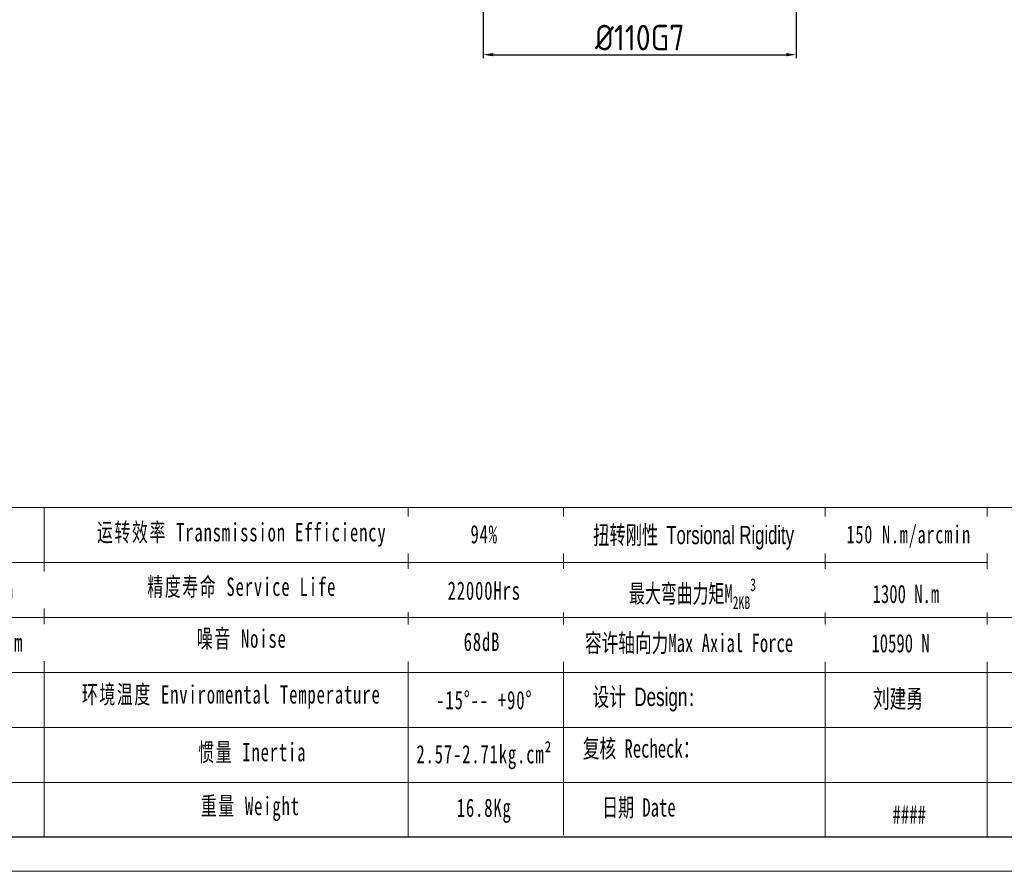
# Model space of a CAD drawing. Header units: millimetres. Extents: x -16 to 1014, y 0 to 717.
# Tile 7 of 15: x 350 to 696, y 0 to 299. Entities that reach past the tile are written whole.
import ezdxf

# ---------------------------------------------------------------- set-up
doc = ezdxf.new("R2010")
doc.units = ezdxf.units.MM
doc.header["$LTSCALE"] = 2.5
doc.header["$PDSIZE"] = -5
for name, color, linetype, lineweight in [('SLD-0', 7, 'Continuous', 18), ('图框_外框线', 7, 'Continuous', 18), ('尺寸线层', 3, 'Continuous', 18)]:
    doc.layers.add(name, color=color, linetype=linetype, lineweight=lineweight)
doc.styles.add('工程字', font='gbenor.shx', dxfattribs={"bigfont": 'gbcbig.shx'})
doc.styles.add('标准', font='txt', dxfattribs={"width": 0.667})
doc.dimstyles.new('ISO-25', dxfattribs={"dimtxt": 9, "dimasz": 3.5, "dimexe": 1.25, "dimexo": 1, "dimgap": 1.5, "dimtad": 1, "dimtxsty": '工程字', "dimcen": 2, "dimadec": 0, "dimazin": 0, "dimtfac": 1, "dimtmove": 0, "dimatfit": 3, "dimfxl": 1, "dimarcsym": 0})

# ---------------------------------------------------------------- blocks, each defined once
blk = doc.blocks.new('*D27')
at = {"layer": 'Defpoints', "color": 0, "ltscale": 2.5}
for p in [(512.54, 326.66), (622.54, 326.66), (622.54, 287.11)]:
    blk.add_point(p, dxfattribs=at)
at = {"layer": '尺寸线层', "color": 0, "lineweight": -2}
for p, q in [((512.54, 325.66), (512.54, 285.86)), ((622.54, 325.66), (622.54, 285.86)), ((516.04, 287.11), (619.04, 287.11))]:
    blk.add_line(p, q, dxfattribs=at)
at = {"layer": '尺寸线层', "color": 0, "ltscale": 2.5}
for points in [[(516.04, 287.7), (516.04, 286.53), (512.54, 287.11)], [(619.04, 286.53), (619.04, 287.7), (622.54, 287.11)]]:
    blk.add_solid(points, dxfattribs=at)
at = {"layer": '尺寸线层', "color": 0, "ltscale": 2.5, "insert": (567.54, 293.11), "char_height": 9, "attachment_point": 5, "style": '工程字'}
blk.add_mtext('%%c110G7', dxfattribs=at)

msp = doc.modelspace()

# ---------------------------------------------------------------- linework, layer by layer
at = {"layer": 'SLD-0'}
for p, q in [((358.246, 127.941), (358.246, 12.083)), ((486.11, 127.941), (486.11, 12.07))]:
    msp.add_line(p, q, dxfattribs=at)
at = {"layer": '图框_外框线'}
for p, q in [((89.56, 127.941), (1001.798, 127.941)), ((540.779, 127.941), (540.779, 12.713)), ((632.665, 127.941), (632.665, 12.07)), ((689.678, 127.941), (689.678, 12.07)), ((176.981, 108.608), (689.678, 108.608)), ((89.56, 89.275), (1001.798, 89.275)), ((176.981, 69.941), (1001.798, 69.941)), ((176.981, 50.608), (1001.798, 50.608)), ((176.981, 31.275), (1001.798, 31.275))]:
    msp.add_line(p, q, dxfattribs=at)
at = {"layer": '图框_外框线', "color": 3}
msp.add_lwpolyline([(0, 0), (1013.868, 0), (1013.868, 716.949), (0, 716.949)], close=True, dxfattribs=at)
at = {"layer": '图框_外框线', "color": 3, "lineweight": 25}
msp.add_lwpolyline([(60.349, 12.07), (1001.798, 12.07), (1001.798, 704.879), (60.349, 704.879)], close=True, dxfattribs=at)

# ---------------------------------------------------------------- texts
at = {"layer": 'SLD-0', "color": 1, "attachment_point": 2, "line_spacing_factor": 1.15057, "style": '标准'}
for s, insert, char_height, width in [('{\\T1.1;94%}', (512.868, 121.769), 6.44437, 82.41508), ('\\T1.1;22000Hrs', (512.868, 101.906), 6.44437, 82.41508), ('\\T1.1;噪音 Noise', (427.659, 85.045), 6.44437, 109.51283), ('\\T1.1;68dB', (512.075, 83.918), 6.4444, 82.41508), ('{\\T1.1;环境温度 Enviromental Temperature}', (423.965, 65.431), 6.44437, 235.07639), ('\\T1.1;-15%%D-- +90%%D', (512.868, 63.424), 6.44437, 82.41508), ('\\T1.1;惯量 Inertia', (431.354, 45.125), 6.44437, 109.51283), ('{\\T1.1;2.57-2.71kg.cm²}', (512.868, 44.424), 6.44437, 82.41508), ('\\T1.1;網址/邮箱Website/email', (736.752, 46.031), 6.44437, 82.41508), ('\\T1.1;重量 Weight', (430.661, 26.203), 6.44437, 109.51283), ('{\\T1.1;16.8Kg}', (512.868, 25.579), 6.44437, 82.41508)]:
    msp.add_mtext(s, dxfattribs=dict(at, insert=insert, char_height=char_height, width=width))
at = {"layer": 'SLD-0', "color": 1, "attachment_point": 2, "style": '标准'}
for s, insert, char_height, width in [('{\\T1.1;150 N.m/arcmin}', (662.059, 121.582), 6.25644, 80.01163), ('{\\f宋体|b0|i0|c134|p2;设计 \\fArial|b0|i0|c0|p2;Design}:', (569.083, 64.563), 6.44437, 82.41508), ('{\\fSimSun|b1|i0|c134|p2;刘建勇}', (658.295, 63.905), 6.44437, 82.41508), ('{\\f宋体|b0|i0|c134|p2;复核 Recheck：}', (568.01, 46.407), 6.44437, 82.41508), ('日期 Date', (567.252, 25.696), 6.4444, 82.41508), ('####', (662.25, 23.208), 6.4444, 82.41508)]:
    msp.add_mtext(s, dxfattribs=dict(at, insert=insert, char_height=char_height, width=width))

# ---------------------------------------------------------------- dimensions: what is measured, and where the dimension line sits
at = {"layer": '尺寸线层'}
dim = msp.add_linear_dim(base=(622.542, 287.112), p1=(512.542, 326.659), p2=(622.542, 326.66), text='%%c<>G7', dimstyle='ISO-25', override={"dimtxt": 9, "dimtxsty": '工程字'}, dxfattribs=at)
dim.commit()
dim.dimension.update_dxf_attribs({"geometry": '*D27', "text_midpoint": (567.542, 293.112)})

# ---------------------------------------------------------------- next in the draw order: texts
at = {"layer": 'SLD-0', "color": 1, "char_height": 6.44437, "width": 235.07639, "attachment_point": 2, "line_spacing_factor": 1.15057, "style": '标准', "bg_fill": 2}
for s, insert in [('\\T1.1;450-650N·m', (329.741, 102.179)), ('\\T1.1;1350-1950N·m', (329.969, 83.668))]:
    msp.add_mtext(s, dxfattribs=dict(at, insert=insert))
at = {"layer": 'SLD-0', "color": 1, "insert": (584.851, 83.506), "char_height": 6.44437, "width": 235.07639, "attachment_point": 2, "style": '标准', "bg_fill": 2}
msp.add_mtext('{\\f宋体|b0|i0|c134|p2;容许轴向力Max Axial Force}', dxfattribs=at)

# ---------------------------------------------------------------- next in the draw order: texts
at = {"layer": 'SLD-0', "color": 1, "char_height": 6.44437, "width": 109.51283, "attachment_point": 2, "line_spacing_factor": 1.15057, "style": '标准'}
for s, insert in [('\\T1.1;运转效率 Transmission Efficiency', (427.659, 122.427)), ('\\T1.1;精度寿命 Service Life', (427.659, 103.274))]:
    msp.add_mtext(s, dxfattribs=dict(at, insert=insert))
at = {"layer": 'SLD-0', "color": 1, "insert": (659.199, 83.417), "char_height": 6.44437, "width": 235.07639, "attachment_point": 2, "style": '标准', "bg_fill": 2}
msp.add_mtext('{\\fSimSun|b1|i0|c134|p2;10590 N}', dxfattribs=at)

# ---------------------------------------------------------------- next in the draw order: texts
at = {"layer": 'SLD-0', "color": 1, "char_height": 6.44437, "width": 235.07639, "attachment_point": 2, "style": '标准', "bg_fill": 2}
for s, insert in [('{\\f宋体|b0|i0|c134|p2;\\W0.65;扭转刚性 \\fArial|b0|i0|c0|p34;Torsional Rigidity}', (586.464, 121.465)), ('\\A1;最大弯曲力矩M{\\H0.7x;\\S^ 2KB;}{\\H0.7x;\\S3^ ;}', (586.073, 103.042))]:
    msp.add_mtext(s, dxfattribs=dict(at, insert=insert))

# ---------------------------------------------------------------- next in the draw order: texts
at = {"layer": 'SLD-0', "color": 1, "insert": (661.077, 100.766), "char_height": 6.44437, "width": 235.07639, "attachment_point": 2, "style": '标准', "bg_fill": 2}
msp.add_mtext('{\\fSimSun|b1|i0|c134|p2;1300 N.m}', dxfattribs=at)

doc.saveas('drawing.dxf')
